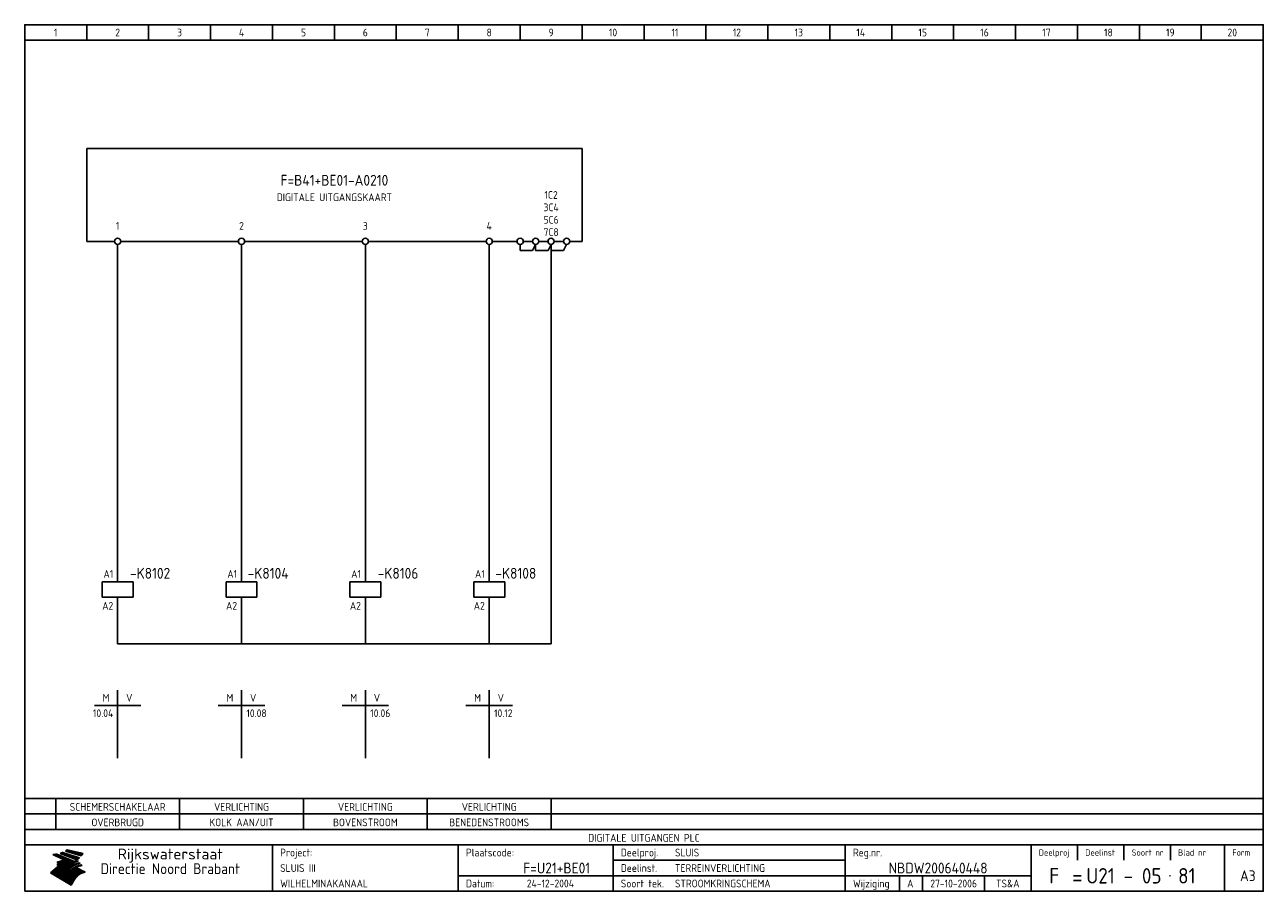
# Model space of a CAD drawing. Extents: x 10 to 410, y 10 to 290.
import ezdxf
from ezdxf.enums import TextEntityAlignment as Align

# ---------------------------------------------------------------- set-up
doc = ezdxf.new("R2010")
doc.units = 0
doc.header["$MEASUREMENT"] = 0
doc.header["$PDMODE"] = 1
for name, color, linetype in [('0-25', 7, 'CONTINUOUS'), ('0-35', 2, 'CONTINUOUS'), ('0-50', 3, 'CONTINUOUS'), ('B-25', 7, 'CONTINUOUS'), ('B-35', 2, 'CONTINUOUS'), ('S-25', 7, 'CONTINUOUS')]:
    doc.layers.add(name, color=color, linetype=linetype)
doc.styles.add('ISO', font='iso.shx')
doc.styles.get("Standard").update_dxf_attribs({"font": 'iso.shx'})

# ---------------------------------------------------------------- blocks, each defined once
blk = doc.blocks.new('0035')
at = {"layer": 'S-25'}
blk.add_circle((0, 0), 1, dxfattribs=at)
at = {"layer": 'B-25'}
blk.add_attdef('OM1', text='', height=2.5, dxfattribs=at).set_placement((0, -3.01), align=Align.MIDDLE)
blk = doc.blocks.new('0059')
at = {"layer": 'S-25'}
for p, q in [((0, 0), (0, -5)), ((-5, -5), (5, -5)), ((-5, -10), (-5, -5)), ((5, -10), (5, -5)), ((-5, -10), (5, -10)), ((0, -10), (0, -15))]:
    blk.add_line(p, q, dxfattribs=at)
at = {"layer": 'B-25'}
for tag, p in [('KN1', (-1.43, -3.73)), ('KN2', (-1.43, -14.01))]:
    blk.add_attdef(tag, text='', height=2.5, dxfattribs=at).set_placement(p, align=Align.RIGHT)
at = {"layer": 'B-35'}
blk.add_attdef('KT', (7.14, -8.99), '', height=3.5, dxfattribs=at)
blk = doc.blocks.new('0060')
at = {"layer": 'S-25'}
for p, q in [((0, 0), (0, -22)), ((-7.5, -5), (0, -5)), ((7.5, -5), (0, -5))]:
    blk.add_line(p, q, dxfattribs=at)
at = {"layer": 'B-25', "style": 'ISO'}
blk.add_text('M', height=2.5, dxfattribs=at).set_placement((-3.75, -2.5), align=Align.MIDDLE_CENTER)
blk.add_text('V', height=2.5, dxfattribs=at).set_placement((3.75, -2.5), align=Align.MIDDLE)
at = {"layer": 'B-25'}
for tag, p in [('M1', (-1.43, -8.73)), ('M2', (-1.43, -12.73)), ('M3', (-1.43, -16.73)), ('M4', (-1.43, -20.73))]:
    blk.add_attdef(tag, text='', height=2.5, dxfattribs=at).set_placement(p, align=Align.RIGHT)
for tag, p in [('V1', (1.57, -8.73)), ('V2', (1.57, -12.73)), ('V3', (1.57, -16.73)), ('V4', (1.57, -20.73))]:
    blk.add_attdef(tag, p, '', height=2.5, dxfattribs=at)
blk = doc.blocks.new('KADERA3')
at = {"layer": '0-25'}
for p, q in [((30, 285), (30, 290)), ((50, 285), (50, 290)), ((70, 285), (70, 290)), ((90, 285), (90, 290)), ((110, 285), (110, 290)), ((130, 285), (130, 290)), ((150, 285), (150, 290)), ((170, 285), (170, 290)), ((190, 285), (190, 290)), ((210, 285), (210, 290)), ((230, 285), (230, 290)), ((250, 285), (250, 290)), ((270, 285), (270, 290)), ((290, 285), (290, 290)), ((310, 285), (310, 290)), ((330, 285), (330, 290)), ((350, 285), (350, 290)), ((370, 285), (370, 290)), ((390, 285), (390, 290)), ((10, 285), (410, 285)), ((410, 35), (10, 35)), ((410, 30), (10, 30)), ((350, 25), (350, 20)), ((365, 25), (365, 20)), ((380, 25), (380, 20)), ((200, 20), (275, 20)), ((150, 15), (335, 15)), ((292.5, 15), (292.5, 10)), ((300, 15), (300, 10)), ((320, 15), (320, 10))]:
    blk.add_line(p, q, dxfattribs=at)
at = {"layer": '0-25', "color": 7}
for p, q in [((19.1, 21.89), (25.12, 19)), ((19.1, 21.89), (25.12, 19)), ((19.17, 21.86), (20.7, 21.86)), ((19.29, 21.8), (20.83, 21.8)), ((19.4, 21.75), (20.96, 21.75)), ((19.52, 21.69), (21.09, 21.69)), ((19.64, 21.63), (21.22, 21.63)), ((19.74, 21.92), (20.56, 21.92)), ((19.75, 21.58), (21.36, 21.58)), ((19.87, 21.52), (21.49, 21.52)), ((19.99, 21.47), (21.62, 21.47)), ((20.11, 21.41), (21.75, 21.41)), ((20.22, 21.35), (21.88, 21.35)), ((20.25, 21.97), (20.43, 21.97)), ((20.34, 21.3), (22.02, 21.3)), ((20.38, 21.99), (26.02, 19.59)), ((20.38, 21.99), (26.02, 19.59)), ((20.46, 21.24), (22.15, 21.24)), ((20.57, 21.18), (22.28, 21.18)), ((20.69, 21.13), (22.41, 21.13)), ((20.81, 21.07), (22.55, 21.07)), ((20.92, 21.02), (22.68, 21.02)), ((21.04, 20.96), (22.81, 20.96)), ((21.16, 20.9), (22.94, 20.9)), ((21.27, 20.85), (23.07, 20.85)), ((21.39, 20.79), (23.21, 20.79)), ((21.47, 22.25), (26.83, 20.19)), ((21.47, 22.25), (26.83, 20.19)), ((21.49, 22.25), (23.07, 22.25)), ((21.51, 20.73), (23.34, 20.73)), ((21.6, 22.2), (23.25, 22.2)), ((21.63, 20.68), (23.47, 20.68)), ((21.65, 22.31), (22.89, 22.31)), ((21.74, 20.62), (23.6, 20.62)), ((21.75, 22.14), (23.42, 22.14)), ((21.8, 22.37), (22.71, 22.37)), ((21.86, 20.57), (23.73, 20.57)), ((21.9, 22.08), (23.6, 22.08)), ((21.94, 22.42), (22.53, 22.42)), ((21.98, 20.51), (23.87, 20.51)), ((22.04, 22.03), (23.78, 22.03)), ((22.06, 22.48), (22.36, 22.48)), ((22.09, 20.45), (24, 20.45)), ((22.18, 22.53), (27.65, 20.8)), ((22.18, 22.53), (27.65, 20.8)), ((22.19, 21.97), (23.96, 21.97)), ((22.21, 20.4), (24.13, 20.4)), ((22.33, 20.34), (24.26, 20.34)), ((22.34, 21.92), (24.13, 21.92)), ((22.37, 20), (23.08, 20)), ((22.44, 20.28), (24.4, 20.28)), ((22.48, 21.86), (24.31, 21.86)), ((22.49, 20.06), (23.04, 20.06)), ((22.56, 20.23), (24.53, 20.23)), ((22.61, 20.12), (22.93, 20.12)), ((22.63, 21.8), (24.49, 21.8)), ((22.68, 20.17), (24.66, 20.17)), ((22.71, 20.17), (22.82, 20.17)), ((23.11, 20.02), (22.77, 20.2)), ((23.11, 20.02), (22.77, 20.2)), ((22.78, 21.75), (24.67, 21.75)), ((22.79, 20.12), (24.79, 20.12)), ((22.91, 20.06), (24.92, 20.06)), ((22.92, 21.69), (24.85, 21.69)), ((23.03, 20), (25.06, 20)), ((23.07, 21.63), (25.02, 21.63)), ((23.14, 22.99), (28.22, 21.46)), ((23.14, 22.99), (28.22, 21.46)), ((23.15, 22.98), (25.33, 22.98)), ((23.22, 21.58), (25.2, 21.58)), ((23.23, 23.04), (25.09, 23.04)), ((23.32, 23.1), (24.84, 23.1)), ((23.34, 22.93), (25.57, 22.93)), ((23.36, 21.52), (25.38, 21.52)), ((23.4, 23.15), (24.6, 23.15)), ((23.49, 23.21), (24.36, 23.21)), ((23.51, 21.47), (25.56, 21.47)), ((23.52, 22.87), (25.81, 22.87)), ((23.57, 23.27), (24.12, 23.27)), ((23.64, 23.32), (23.87, 23.32)), ((23.66, 21.41), (25.74, 21.41)), ((23.7, 23.36), (28.82, 22.17)), ((23.7, 23.36), (28.82, 22.17)), ((23.71, 22.82), (26.06, 22.82)), ((23.8, 21.35), (25.91, 21.35)), ((23.9, 22.76), (26.3, 22.76)), ((23.95, 21.3), (26.09, 21.3)), ((24.09, 22.7), (26.54, 22.7)), ((24.09, 21.24), (26.27, 21.24)), ((24.24, 21.18), (26.45, 21.18)), ((24.27, 22.65), (26.78, 22.65)), ((24.39, 21.13), (26.62, 21.13)), ((24.46, 22.59), (27.03, 22.59)), ((24.53, 21.07), (26.8, 21.07)), ((24.65, 22.53), (27.27, 22.53)), ((24.68, 21.02), (26.98, 21.02)), ((24.83, 20.96), (27.16, 20.96)), ((24.84, 22.48), (27.51, 22.48)), ((24.97, 20.9), (27.34, 20.9)), ((25.02, 22.42), (27.75, 22.42)), ((25.12, 20.85), (27.51, 20.85)), ((25.21, 22.37), (28, 22.37)), ((25.27, 20.79), (27.63, 20.79)), ((25.4, 22.31), (28.24, 22.31)), ((25.41, 20.73), (27.57, 20.73)), ((25.56, 20.68), (27.51, 20.68)), ((25.58, 22.25), (28.48, 22.25)), ((25.71, 20.62), (27.44, 20.62)), ((25.77, 22.2), (28.72, 22.2)), ((25.85, 20.57), (27.37, 20.57)), ((25.96, 22.14), (28.79, 22.14)), ((26, 20.51), (27.29, 20.51)), ((26.15, 22.08), (28.75, 22.08)), ((26.15, 20.45), (27.22, 20.45)), ((26.29, 20.4), (27.14, 20.4)), ((26.33, 22.03), (28.71, 22.03)), ((26.44, 20.34), (27.06, 20.34)), ((26.52, 21.97), (28.66, 21.97)), ((26.59, 20.28), (26.97, 20.28)), ((26.71, 21.92), (28.62, 21.92)), ((26.73, 20.23), (26.89, 20.23)), ((26.9, 21.86), (28.57, 21.86)), ((27.08, 21.8), (28.52, 21.8)), ((27.27, 21.75), (28.48, 21.75)), ((27.46, 21.69), (28.43, 21.69)), ((27.65, 21.63), (28.38, 21.63)), ((27.83, 21.58), (28.33, 21.58)), ((28.02, 21.52), (28.28, 21.52)), ((28.21, 21.47), (28.22, 21.47)), ((20.58, 17.88), (18.3, 16)), ((20.58, 17.88), (18.3, 16)), ((24.94, 11.97), (18.3, 16)), ((24.94, 11.97), (18.3, 16)), ((18.31, 16.01), (20.96, 16.01)), ((18.38, 16.07), (21.46, 16.07)), ((18.45, 16.12), (21.88, 16.12)), ((18.52, 16.18), (22.15, 16.18)), ((18.59, 16.23), (22.38, 16.23)), ((18.65, 16.29), (22.58, 16.29)), ((18.72, 16.35), (22.75, 16.35)), ((18.79, 16.4), (22.91, 16.4)), ((18.86, 16.46), (20.6, 16.46)), ((18.93, 16.52), (20.6, 16.52)), ((18.99, 16.57), (20.6, 16.57)), ((19.06, 16.63), (20.6, 16.63)), ((19.13, 16.68), (20.6, 16.68)), ((19.2, 16.74), (20.6, 16.74)), ((19.27, 16.8), (20.6, 16.8)), ((19.33, 16.85), (21.07, 16.85)), ((19.4, 16.91), (21.55, 16.91)), ((19.47, 16.97), (21.88, 16.97)), ((19.54, 17.02), (22.13, 17.02)), ((19.61, 17.08), (22.34, 17.08)), ((19.67, 17.13), (20.6, 17.13)), ((19.74, 17.19), (20.6, 17.19)), ((19.81, 17.25), (20.6, 17.25)), ((19.88, 17.3), (20.6, 17.3)), ((19.95, 17.36), (20.6, 17.36)), ((20.01, 17.42), (20.6, 17.42)), ((20.08, 17.47), (20.93, 17.47)), ((20.15, 17.53), (21.26, 17.53)), ((20.22, 17.58), (21.51, 17.58)), ((20.29, 17.64), (21.72, 17.64)), ((20.35, 17.7), (21.9, 17.7)), ((20.42, 17.75), (22.07, 17.75)), ((20.49, 17.81), (22.22, 17.81)), ((20.56, 17.87), (22.36, 17.87)), ((20.6, 19.11), (20.58, 19.51)), ((20.6, 19.11), (20.58, 19.51)), ((20.58, 19.5), (22.09, 19.5)), ((20.58, 19.44), (21.95, 19.44)), ((20.59, 19.38), (21.79, 19.38)), ((20.59, 19.33), (21.62, 19.33)), ((20.59, 19.27), (21.42, 19.27)), ((20.6, 19.22), (21.2, 19.22)), ((20.6, 19.16), (20.93, 19.16)), ((20.6, 19.11), (20.69, 19.12)), ((20.6, 19.11), (20.69, 19.12)), ((20.6, 18.79), (20.77, 18.81)), ((20.6, 18.79), (20.77, 18.81)), ((20.6, 18.29), (20.6, 18.79)), ((20.6, 18.29), (20.6, 18.79)), ((20.6, 18.77), (22.46, 18.77)), ((20.6, 18.71), (22.33, 18.71)), ((20.6, 18.65), (22.19, 18.65)), ((20.6, 18.6), (22.04, 18.6)), ((20.6, 18.54), (21.87, 18.54)), ((20.6, 18.48), (21.68, 18.48)), ((20.6, 18.43), (21.46, 18.43)), ((20.6, 18.37), (21.21, 18.37)), ((20.6, 18.32), (20.87, 18.32)), ((20.6, 18.29), (20.88, 18.32)), ((20.6, 18.29), (20.88, 18.32)), ((20.6, 17.88), (20.86, 17.91)), ((20.6, 17.88), (20.86, 17.91)), ((20.6, 17.43), (20.97, 17.48)), ((20.6, 17.43), (20.97, 17.48)), ((20.6, 17.43), (20.6, 17.09)), ((20.6, 17.43), (20.6, 17.09)), ((20.6, 17.09), (21.26, 17.16)), ((20.6, 17.09), (21.26, 17.16)), ((20.6, 16.8), (21.37, 16.89)), ((20.6, 16.8), (21.37, 16.89)), ((20.6, 16.8), (20.6, 16.45)), ((20.6, 16.8), (20.6, 16.45)), ((20.6, 16.45), (21.56, 16.56)), ((20.6, 16.45), (21.56, 16.56)), ((20.6, 15.97), (21.67, 16.09)), ((20.6, 15.97), (21.67, 16.09)), ((20.7, 16.46), (23.06, 16.46)), ((20.9, 19.55), (22.23, 19.55)), ((20.9, 18.82), (22.59, 18.82)), ((20.98, 17.92), (22.5, 17.92)), ((21.02, 17.13), (22.53, 17.13)), ((21.19, 19.61), (22.35, 19.61)), ((21.2, 16.52), (23.2, 16.52)), ((21.32, 18.88), (22.71, 18.88)), ((21.32, 17.98), (22.62, 17.98)), ((21.42, 19.67), (22.47, 19.67)), ((21.47, 17.19), (22.7, 17.19)), ((21.59, 18.03), (22.74, 18.03)), ((21.61, 18.93), (22.82, 18.93)), ((21.62, 19.72), (22.59, 19.72)), ((21.72, 16.57), (23.32, 16.57)), ((21.77, 17.25), (22.85, 17.25)), ((21.8, 19.78), (22.69, 19.78)), ((21.8, 18.09), (22.85, 18.09)), ((21.84, 18.99), (22.92, 18.99)), ((21.96, 19.83), (22.79, 19.83)), ((21.99, 18.15), (22.95, 18.15)), ((22.01, 17.3), (22.99, 17.3)), ((22.03, 19.05), (23.03, 19.05)), ((22.1, 16.63), (23.44, 16.63)), ((22.11, 19.89), (22.89, 19.89)), ((22.16, 18.2), (23.05, 18.2)), ((22.21, 19.1), (23.12, 19.1)), ((22.21, 17.36), (23.12, 17.36)), ((22.24, 19.95), (22.99, 19.95)), ((22.31, 18.26), (23.15, 18.26)), ((22.36, 19.16), (23.22, 19.16)), ((22.38, 16.68), (23.56, 16.68)), ((22.39, 17.42), (23.24, 17.42)), ((22.45, 18.32), (23.24, 18.32)), ((22.51, 19.22), (23.3, 19.22)), ((22.56, 17.47), (23.36, 17.47)), ((22.59, 18.37), (23.33, 18.37)), ((22.6, 16.74), (23.66, 16.74)), ((22.64, 19.27), (23.39, 19.27)), ((22.71, 18.43), (23.42, 18.43)), ((22.71, 17.53), (23.47, 17.53)), ((22.77, 19.33), (23.47, 19.33)), ((22.79, 16.8), (23.77, 16.8)), ((22.83, 18.48), (23.5, 18.48)), ((22.84, 17.58), (23.57, 17.58)), ((22.89, 19.38), (23.55, 19.38)), ((22.94, 18.54), (23.58, 18.54)), ((22.96, 16.85), (23.86, 16.85)), ((22.97, 17.64), (23.67, 17.64)), ((23, 19.44), (23.63, 19.44)), ((23.04, 18.6), (23.66, 18.6)), ((23.1, 19.5), (23.72, 19.5)), ((23.1, 17.7), (23.77, 17.7)), ((23.12, 16.91), (23.96, 16.91)), ((23.14, 18.65), (23.74, 18.65)), ((23.15, 19.95), (25.19, 19.95)), ((23.21, 19.55), (23.8, 19.55)), ((23.21, 17.75), (23.86, 17.75)), ((23.21, 16.01), (28.9, 16.01)), ((23.24, 18.71), (23.82, 18.71)), ((23.26, 19.89), (25.32, 19.89)), ((23.26, 16.97), (24.05, 16.97)), ((23.3, 19.61), (23.88, 19.61)), ((23.32, 17.81), (23.95, 17.81)), ((23.33, 18.77), (23.91, 18.77)), ((23.37, 16.07), (29.08, 16.07)), ((23.38, 19.83), (25.45, 19.83)), ((23.39, 19.67), (23.81, 19.67)), ((23.39, 17.02), (24.14, 17.02)), ((23.42, 18.82), (23.99, 18.82)), ((23.42, 17.87), (24.03, 17.87)), ((23.45, 19.7), (23.58, 19.79)), ((23.45, 19.7), (23.58, 19.79)), ((23.48, 19.72), (23.7, 19.72)), ((23.5, 19.78), (25.58, 19.78)), ((23.51, 18.88), (24.07, 18.88)), ((23.51, 16.12), (29.27, 16.12)), ((23.52, 17.92), (24.11, 17.92)), ((23.52, 17.08), (24.22, 17.08)), ((23.54, 18.9), (24.3, 19.42)), ((23.54, 18.9), (24.3, 19.42)), ((23.56, 19.78), (23.59, 19.78)), ((23.56, 19.39), (23.9, 19.62)), ((23.56, 19.39), (23.9, 19.62)), ((23.58, 19.79), (23.9, 19.62)), ((23.58, 19.79), (23.9, 19.62)), ((23.59, 18.93), (24.15, 18.93)), ((23.61, 19.72), (25.72, 19.72)), ((23.62, 17.98), (24.2, 17.98)), ((23.63, 17.13), (24.3, 17.13)), ((23.65, 18.59), (24.62, 19.25)), ((23.65, 18.59), (24.62, 19.25)), ((29.41, 16.17), (23.65, 16.17)), ((23.67, 18.99), (24.23, 18.99)), ((23.71, 18.03), (24.28, 18.03)), ((23.73, 19.67), (25.85, 19.67)), ((23.75, 19.05), (24.32, 19.05)), ((23.75, 17.19), (24.38, 17.19)), ((23.77, 16.23), (29.47, 16.23)), ((23.79, 18.09), (24.36, 18.09)), ((23.83, 19.1), (24.4, 19.1)), ((23.85, 19.61), (25.98, 19.61)), ((23.85, 17.25), (24.46, 17.25)), ((23.88, 18.15), (24.44, 18.15)), ((23.89, 16.29), (29.36, 16.29)), ((23.92, 19.16), (24.48, 19.16)), ((23.94, 18.19), (25.23, 19.07)), ((23.94, 18.19), (25.23, 19.07)), ((23.95, 17.3), (24.55, 17.3)), ((23.96, 19.55), (25.96, 19.55)), ((23.96, 18.2), (24.53, 18.2)), ((24, 19.22), (24.56, 19.22)), ((24, 16.35), (29.24, 16.35)), ((24.04, 18.26), (24.61, 18.26)), ((24.05, 17.36), (24.63, 17.36)), ((24.06, 17.88), (25.34, 18.76)), ((24.06, 17.88), (25.34, 18.76)), ((24.08, 19.5), (25.88, 19.5)), ((24.08, 19.27), (24.58, 19.27)), ((24.11, 16.4), (29.13, 16.4)), ((24.13, 18.32), (24.69, 18.32)), ((24.14, 17.42), (24.71, 17.42)), ((24.16, 19.33), (24.47, 19.33)), ((24.2, 19.44), (25.79, 19.44)), ((24.21, 18.37), (24.77, 18.37)), ((24.21, 16.46), (29.02, 16.46)), ((24.23, 17.47), (24.79, 17.47)), ((24.24, 17.48), (25.52, 18.36)), ((24.24, 17.48), (25.52, 18.36)), ((24.25, 19.38), (24.36, 19.38)), ((24.29, 18.43), (24.85, 18.43)), ((24.3, 19.42), (24.62, 19.25)), ((24.3, 19.42), (24.62, 19.25)), ((24.31, 19.38), (25.71, 19.38)), ((24.31, 17.53), (24.87, 17.53)), ((24.31, 16.52), (28.91, 16.52)), ((24.35, 17.17), (25.64, 18.05)), ((24.35, 17.17), (25.64, 18.05)), ((24.37, 18.48), (24.94, 18.48)), ((24.39, 17.58), (24.96, 17.58)), ((24.4, 16.57), (28.79, 16.57)), ((24.43, 19.33), (25.62, 19.33)), ((24.45, 18.54), (25.02, 18.54)), ((24.47, 17.64), (25.04, 17.64)), ((24.49, 16.63), (28.68, 16.63)), ((24.54, 18.6), (25.1, 18.6)), ((24.55, 19.27), (25.54, 19.27)), ((24.56, 17.7), (25.12, 17.7)), ((24.57, 16.68), (28.57, 16.68)), ((24.62, 18.65), (25.18, 18.65)), ((24.63, 16.72), (25.91, 17.6)), ((24.63, 16.72), (25.91, 17.6)), ((24.64, 17.75), (25.2, 17.75)), ((24.66, 16.74), (28.45, 16.74)), ((24.67, 19.22), (25.45, 19.22)), ((24.7, 18.71), (25.27, 18.71)), ((24.72, 17.81), (25.29, 17.81)), ((24.74, 16.8), (28.34, 16.8)), ((24.78, 19.16), (25.37, 19.16)), ((24.78, 18.77), (25.34, 18.77)), ((24.8, 17.87), (25.37, 17.87)), ((24.82, 16.85), (28.23, 16.85)), ((24.87, 18.82), (25.4, 18.82)), ((24.89, 17.92), (25.45, 17.92)), ((24.9, 19.1), (25.28, 19.1)), ((24.9, 16.91), (28.11, 16.91)), ((24.95, 18.88), (25.45, 18.88)), ((24.97, 17.98), (25.53, 17.98)), ((24.99, 16.97), (28, 16.97)), ((25.02, 19.05), (25.2, 19.05)), ((25.03, 18.93), (25.51, 18.93)), ((25.05, 18.03), (25.61, 18.03)), ((25.07, 17.02), (27.89, 17.02)), ((25.11, 18.99), (25.57, 18.99)), ((26.02, 19.59), (25.12, 19)), ((26.02, 19.59), (25.12, 19)), ((25.13, 18.09), (25.68, 18.09)), ((25.15, 17.08), (27.77, 17.08)), ((25.19, 19.05), (25.63, 19.05)), ((25.21, 18.15), (25.75, 18.15)), ((25.23, 17.13), (27.66, 17.13)), ((25.26, 19.1), (25.7, 19.1)), ((25.3, 18.2), (25.82, 18.2)), ((25.31, 17.19), (27.55, 17.19)), ((25.33, 19.16), (25.77, 19.16)), ((25.38, 18.26), (25.89, 18.26)), ((25.39, 19.22), (25.85, 19.22)), ((25.4, 17.25), (27.43, 17.25)), ((25.46, 18.32), (25.97, 18.32)), ((25.47, 19.27), (25.93, 19.27)), ((25.48, 17.3), (27.32, 17.3)), ((25.54, 19.33), (26.03, 19.33)), ((25.54, 18.37), (26.06, 18.37)), ((25.56, 17.36), (27.21, 17.36)), ((25.62, 18.43), (26.14, 18.43)), ((25.63, 19.38), (26.13, 19.38)), ((25.64, 17.42), (27.1, 17.42)), ((25.7, 18.48), (26.24, 18.48)), ((25.72, 19.44), (26.24, 19.44)), ((25.73, 17.47), (26.98, 17.47)), ((25.79, 18.54), (26.34, 18.54)), ((25.81, 17.53), (26.87, 17.53)), ((25.82, 19.5), (26.36, 19.5)), ((25.89, 18.6), (26.46, 18.6)), ((25.89, 17.58), (26.76, 17.58)), ((25.93, 19.55), (26.53, 19.55)), ((25.96, 17.64), (26.64, 17.64)), ((25.99, 18.65), (26.58, 18.65)), ((26.04, 17.7), (26.59, 17.7)), ((26.06, 19.61), (26.85, 19.61)), ((26.1, 18.71), (26.72, 18.71)), ((26.12, 17.75), (26.67, 17.75)), ((26.2, 17.81), (26.76, 17.81)), ((26.21, 19.67), (27.23, 19.67)), ((26.23, 18.77), (26.89, 18.77)), ((26.29, 17.87), (26.86, 17.87)), ((26.37, 18.82), (27.09, 18.82)), ((26.39, 17.92), (26.97, 17.92)), ((26.44, 19.72), (27.18, 19.72)), ((26.49, 17.98), (27.09, 17.98)), ((26.53, 18.88), (27.34, 18.88)), ((26.56, 17.68), (29.54, 16.2)), ((26.56, 17.68), (29.54, 16.2)), ((26.6, 18.03), (27.22, 18.03)), ((26.72, 18.09), (27.38, 18.09)), ((26.73, 18.93), (27.66, 18.93)), ((26.85, 18.15), (27.56, 18.15)), ((26.99, 18.99), (27.9, 18.99)), ((27, 18.2), (27.8, 18.2)), ((27.13, 19.78), (27.25, 19.64)), ((27.13, 19.78), (27.25, 19.64)), ((27.18, 18.26), (28.13, 18.26)), ((27.26, 19.05), (27.84, 19.05)), ((27.39, 18.32), (28.47, 18.32)), ((27.7, 18.37), (28.49, 18.37)), ((27.78, 19.1), (27.93, 18.96)), ((27.78, 19.1), (27.93, 18.96)), ((28, 18.43), (28.44, 18.43)), ((28.29, 15.83), (29.54, 16.2)), ((28.29, 15.83), (29.54, 16.2)), ((28.39, 18.48), (28.54, 18.32)), ((28.39, 18.48), (28.54, 18.32)), ((29.54, 16.2), (29.45, 16.17)), ((29.54, 16.2), (29.45, 16.17)), ((29.46, 16.18), (29.47, 16.18)), ((18.38, 15.95), (20.6, 15.95)), ((18.47, 15.9), (20.6, 15.9)), ((18.57, 15.84), (20.6, 15.84)), ((18.66, 15.78), (20.6, 15.78)), ((18.75, 15.73), (20.6, 15.73)), ((18.85, 15.67), (20.6, 15.67)), ((18.94, 15.62), (20.6, 15.62)), ((19.03, 15.56), (27.83, 15.56)), ((19.12, 15.5), (27.75, 15.5)), ((19.22, 15.45), (27.66, 15.45)), ((19.31, 15.39), (27.58, 15.39)), ((19.4, 15.33), (27.5, 15.33)), ((19.49, 15.28), (27.43, 15.28)), ((19.59, 15.22), (27.36, 15.22)), ((19.68, 15.17), (27.29, 15.17)), ((19.77, 15.11), (27.22, 15.11)), ((19.86, 15.05), (27.15, 15.05)), ((19.96, 15), (27.09, 15)), ((20.05, 14.94), (27.02, 14.94)), ((20.14, 14.88), (26.96, 14.88)), ((20.24, 14.83), (26.9, 14.83)), ((20.33, 14.77), (26.84, 14.77)), ((20.42, 14.72), (26.79, 14.72)), ((20.51, 14.66), (26.73, 14.66)), ((20.6, 15.97), (20.6, 15.58)), ((20.6, 15.97), (20.6, 15.58)), ((20.6, 15.58), (21.95, 15.73)), ((20.6, 15.58), (21.95, 15.73)), ((20.61, 14.6), (26.68, 14.6)), ((20.7, 14.55), (26.62, 14.55)), ((20.79, 14.49), (26.57, 14.49)), ((20.88, 14.43), (26.52, 14.43)), ((20.94, 15.62), (27.92, 15.62)), ((20.98, 14.38), (26.47, 14.38)), ((21.07, 14.32), (26.42, 14.32)), ((21.16, 14.27), (26.38, 14.27)), ((21.25, 14.21), (26.33, 14.21)), ((21.35, 14.15), (26.29, 14.15)), ((21.44, 14.1), (26.24, 14.1)), ((21.45, 15.67), (28.01, 15.67)), ((21.53, 14.04), (26.2, 14.04)), ((21.63, 13.98), (26.16, 13.98)), ((21.72, 13.93), (26.12, 13.93)), ((21.81, 13.87), (26.08, 13.87)), ((21.9, 13.82), (26.04, 13.82)), ((21.96, 15.73), (28.11, 15.73)), ((22, 13.76), (26, 13.76)), ((22.09, 13.7), (25.96, 13.7)), ((22.18, 13.65), (25.93, 13.65)), ((22.27, 13.59), (25.89, 13.59)), ((22.34, 15.78), (28.21, 15.78)), ((22.37, 13.53), (25.86, 13.53)), ((22.46, 13.48), (25.82, 13.48)), ((22.55, 13.42), (25.79, 13.42)), ((22.62, 15.84), (28.33, 15.84)), ((22.65, 13.37), (25.76, 13.37)), ((22.74, 13.31), (25.73, 13.31)), ((22.83, 13.25), (25.69, 13.25)), ((22.84, 15.9), (28.52, 15.9)), ((22.92, 13.2), (25.66, 13.2)), ((23.02, 13.14), (25.63, 13.14)), ((23.04, 15.95), (28.71, 15.95)), ((23.11, 13.08), (25.59, 13.08)), ((23.2, 13.03), (25.56, 13.03)), ((23.29, 12.97), (25.53, 12.97)), ((23.39, 12.92), (25.5, 12.92)), ((23.48, 12.86), (25.46, 12.86)), ((23.57, 12.8), (25.43, 12.8)), ((23.66, 12.75), (25.4, 12.75)), ((23.76, 12.69), (25.36, 12.69)), ((23.85, 12.63), (25.33, 12.63)), ((23.94, 12.58), (25.3, 12.58)), ((24.04, 12.52), (25.26, 12.52)), ((24.13, 12.47), (25.23, 12.47)), ((24.22, 12.41), (25.2, 12.41)), ((24.31, 12.35), (25.17, 12.35)), ((24.41, 12.3), (25.13, 12.3)), ((24.5, 12.24), (25.1, 12.24)), ((24.59, 12.18), (25.07, 12.18)), ((24.68, 12.13), (25.03, 12.13)), ((24.78, 12.07), (25, 12.07)), ((24.87, 12.02), (24.97, 12.02)), ((24.94, 11.97), (25.81, 13.45)), ((24.94, 11.97), (25.81, 13.45))]:
    blk.add_line(p, q, dxfattribs=at)
for centre, radius, start, end in [((19.15, 29.7), 7.8, 269.6055, 279.0886), ((19.15, 29.7), 7.8, 269.6055, 279.0886), ((19.93, 25.38), 5.91, 276.3402, 298.7463), ((19.93, 25.38), 5.91, 276.3402, 298.7463), ((19.84, 25.09), 6.03, 278.129, 302.868), ((19.84, 25.09), 6.03, 278.129, 302.868), ((19.84, 27.26), 5.27, 288.0217, 296.3084), ((19.84, 27.26), 5.27, 288.0217, 296.3084), ((20.49, 27.56), 5.28, 300.0654, 307.393), ((20.49, 27.56), 5.28, 300.0654, 307.393), ((24.11, 24.7), 5.26, 301.1147, 312.2814), ((24.11, 24.7), 5.26, 301.1147, 312.2814), ((21.95, 27.32), 8.59, 316.9248, 323.1399), ((21.95, 27.32), 8.59, 316.9248, 323.1399), ((20.21, 23.78), 5.91, 273.6149, 304.3803), ((20.21, 23.78), 5.91, 273.6149, 304.3803), ((20.35, 24.56), 5.76, 274.164, 302.5474), ((20.35, 24.56), 5.76, 274.164, 302.5474), ((20.05, 24.28), 6.02, 277.9472, 305.7139), ((20.05, 24.28), 6.02, 277.9472, 305.7139), ((20.04, 23.49), 6.09, 278.8115, 306.4242), ((20.04, 23.49), 6.09, 278.8115, 306.4242), ((20.53, 23.07), 5.96, 277.0519, 304.973), ((20.53, 23.07), 5.96, 277.0519, 304.973), ((20.72, 22.76), 5.91, 276.3402, 304.3803), ((20.72, 22.76), 5.91, 276.3402, 304.3803), ((21.06, 22.34), 5.81, 274.9043, 303.1745), ((21.06, 22.34), 5.81, 274.9043, 303.1745), ((20.82, 22.06), 6.04, 278.1111, 305.8489), ((20.82, 22.06), 6.04, 278.1111, 305.8489), ((21.3, 21.6), 5.91, 276.3402, 304.3803), ((21.3, 21.6), 5.91, 276.3402, 304.3803), ((27.05, 17.17), 2.63, 107.4286, 133.7799), ((27.05, 17.17), 2.63, 107.4286, 133.7799), ((27.45, 16.91), 2.81, 110.4143, 138.7411), ((27.45, 16.91), 2.81, 110.4143, 138.7411), ((27.57, 15.64), 3.4, 98.1566, 126.9045), ((27.57, 15.64), 3.4, 98.1566, 126.9045), ((27.91, 15.54), 3.39, 100.5835, 132.088), ((27.91, 15.54), 3.39, 100.5835, 132.088), ((28.21, 14.74), 3.67, 95.7581, 128.7216), ((28.21, 14.74), 3.67, 95.7581, 128.7216), ((27.01, 16.84), 2.93, 87.7348, 104.8316), ((27.01, 16.84), 2.93, 87.7348, 104.8316), ((27.37, 15.71), 3.93, 91.7838, 103.2817), ((27.37, 15.71), 3.93, 91.7838, 103.2817), ((28.4, 15.05), 3.21, 96.3886, 125.0052), ((28.4, 15.05), 3.21, 96.3886, 125.0052), ((27.82, 16.31), 2.8, 90.634, 105.1984), ((27.82, 16.31), 2.8, 90.634, 105.1984), ((28.19, 15.04), 3.93, 93.8342, 103.2817), ((28.19, 15.04), 3.93, 93.8342, 103.2817), ((28.58, 15.69), 2.8, 93.8141, 105.1984), ((28.58, 15.69), 2.8, 93.8141, 105.1984), ((28.95, 14.41), 3.93, 96.0135, 103.2817), ((28.95, 14.41), 3.93, 96.0135, 103.2817), ((31.24, 10.26), 6.3, 117.9568, 149.6251), ((31.24, 10.26), 6.3, 117.9568, 149.6251)]:
    blk.add_arc(centre, radius, start, end, dxfattribs=at)
at = {"layer": '0-35'}
for p, q in [((90, 25), (90, 10)), ((150, 25), (150, 10)), ((200, 25), (200, 10)), ((275, 25), (275, 10)), ((335, 25), (335, 10)), ((397.5, 25), (397.5, 10))]:
    blk.add_line(p, q, dxfattribs=at)
at = {"layer": '0-50'}
for p, q in [((10, 25), (410, 25)), ((348.75, 15), (351.25, 15)), ((348.75, 13.5), (351.25, 13.5))]:
    blk.add_line(p, q, dxfattribs=at)
blk.add_lwpolyline([(10, 10), (410, 10), (410, 290), (10, 290)], close=True, dxfattribs=at)
at = {"layer": '0-50', "const_width": 0.25}
blk.add_lwpolyline([(379.75, 15, 1), (380, 15, 1)], format="xyb", close=True, dxfattribs=at)
at = {"layer": '0-25', "style": 'ISO'}
for s, height, p in [('Project:', 2.5, (92.5, 22.5)), ('Plaatscode:', 2.5, (152.5, 22.5)), ('Deelproj.', 2.5, (202.5, 22.5)), ('Reg.nr.', 2.5, (277.5, 22.5)), ('Deelproj', 2, (337.5, 22.5)), ('Deelinst', 2, (352.5, 22.5)), ('Soort nr', 2, (367.5, 22.5)), ('Blad nr', 2, (382.5, 22.5)), ('Form', 2, (400, 22.5)), ('Deelinst.', 2.5, (202.5, 17.5)), ('Datum:', 2.5, (152.5, 12.5)), ('Soort tek.', 2.5, (202.5, 12.5)), ('Wijziging', 2.5, (277.5, 12.5))]:
    blk.add_text(s, height=height, dxfattribs=at).set_placement(p, align=Align.MIDDLE_LEFT)
for tag, p in [('STR1', (20, 287.5)), ('STR2', (40, 287.5)), ('STR3', (60, 287.5)), ('STR4', (80, 287.5)), ('STR5', (100, 287.5)), ('STR6', (120, 287.5)), ('STR7', (140, 287.5)), ('STR8', (160, 287.5)), ('STR9', (180, 287.5)), ('STR10', (200, 287.5)), ('STR11', (220, 287.5)), ('STR12', (240, 287.5)), ('STR13', (260, 287.5)), ('STR14', (280, 287.5)), ('STR15', (300, 287.5)), ('STR16', (320, 287.5)), ('STR17', (340, 287.5)), ('STR18', (360, 287.5)), ('STR19', (380, 287.5)), ('STR20', (400, 287.5)), ('W', (180, 12.5)), ('Z', (310, 12.5)), ('Y', (327.5, 12.5))]:
    blk.add_attdef(tag, text='', height=2.5, dxfattribs=at).set_placement(p, align=Align.MIDDLE)
for tag, p in [('N', (220, 22.5)), ('B', (92.5, 17.5)), ('P', (220, 17.5)), ('C', (92.5, 12.5)), ('U', (220, 12.5)), ('REV', (295, 12.5))]:
    blk.add_attdef(tag, text='', height=2.5, dxfattribs=at).set_placement(p, align=Align.MIDDLE_LEFT)
at = {"layer": '0-35', "style": 'ISO', "width": 1.00614}
blk.add_text('Rijkswaterstaat', height=3.5, dxfattribs=at).set_placement((40, 20.28), (74, 20.28), align=Align.FIT)
at = {"layer": '0-35', "color": 2, "style": 'ISO', "width": 0.948867}
blk.add_text('Directie Noord Brabant', height=3.5, dxfattribs=at).set_placement((34.5, 15.53), (79.5, 15.53), align=Align.FIT)
at = {"layer": '0-35', "style": 'ISO'}
for tag, p in [('X', (178.5, 17.5)), ('FORM', (402.5, 15))]:
    blk.add_attdef(tag, text='', height=3.5, dxfattribs=at).set_placement(p, align=Align.MIDDLE_LEFT)
blk.add_attdef('RNR', text='', height=3.5, dxfattribs=at).set_placement((305, 17.5), align=Align.MIDDLE)
at = {"layer": '0-50', "style": 'ISO'}
for tag, p in [('M', (342.5, 15)), ('O', (365, 15))]:
    blk.add_attdef(tag, text='', height=5, dxfattribs=at).set_placement(p, align=Align.MIDDLE)
blk.add_attdef('Q', text='', height=5, dxfattribs=at).set_placement((382.5, 15), align=Align.MIDDLE_LEFT)

msp = doc.modelspace()

# ---------------------------------------------------------------- linework, layer by layer
at = {"layer": '0-25'}
msp.add_line((10, 40), (410, 40), dxfattribs=at)
at = {"layer": 'S-25'}
for p, q in [((30, 220), (30, 250)), ((30, 250), (190, 250)), ((190, 250), (190, 220)), ((30, 220), (39, 220)), ((79, 220), (41, 220)), ((119, 220), (81, 220)), ((81, 220), (81, 220)), ((159, 220), (121, 220)), ((169, 220), (161, 220)), ((174, 220), (171, 220)), ((179, 220), (176, 220)), ((181.5, 220), (181, 220)), ((190, 220), (186, 220)), ((40, 219), (40, 110)), ((80, 219), (80, 110)), ((120, 219), (120, 110)), ((160, 219), (160, 110)), ((170, 219), (170, 217)), ((174, 217), (170, 217)), ((174, 220), (171, 220)), ((175, 219), (174, 217)), ((175, 219), (175, 217)), ((179, 217), (175, 217)), ((179, 220), (176, 220)), ((180, 219), (179, 217)), ((180, 219), (180, 90)), ((184, 217), (180, 217)), ((184, 220), (181, 220)), ((185, 219), (184, 217)), ((80, 105), (80, 90)), ((160, 105), (160, 90)), ((40, 100), (40, 90)), ((120, 100), (120, 90)), ((180, 90), (40, 90)), ((20, 40), (20, 30)), ((60, 40), (60, 30)), ((100, 40), (100, 30)), ((140, 40), (140, 30)), ((180, 40), (180, 30))]:
    msp.add_line(p, q, dxfattribs=at)
for p in [(168.25, 215), (168.25, 215), (168.25, 215), (175.5, 215), (175.5, 215), (175.5, 215), (182.75, 215), (182.75, 215), (182.75, 215), (180, 105), (40, 55), (180, 50), (180, 50)]:
    msp.add_point(p, dxfattribs=at)
at = {"layer": 'S-25', "linetype": 'Continuous'}
msp.add_point((85, 124.5), dxfattribs=at)
msp.add_point((85, 124.5), dxfattribs=at)

# ---------------------------------------------------------------- block references
at = {"layer": 'S-25'}
ref = msp.add_blockref('KADERA3', (0, 0), dxfattribs=at)
ref.add_attrib('B', 'SLUIS III', dxfattribs={"layer": '0-25', "height": 2.5, "style": 'ISO'}).set_placement((92.5, 17.5), align=Align.MIDDLE_LEFT)
ref.add_attrib('C', 'WILHELMINAKANAAL', dxfattribs={"layer": '0-25', "height": 2.5, "style": 'ISO'}).set_placement((92.5, 12.5), align=Align.MIDDLE_LEFT)
ref.add_attrib('N', 'SLUIS', dxfattribs={"layer": '0-25', "height": 2.5, "style": 'ISO'}).set_placement((220, 22.5), align=Align.MIDDLE_LEFT)
ref.add_attrib('P', 'TERREINVERLICHTING', dxfattribs={"layer": '0-25', "height": 2.5, "style": 'ISO'}).set_placement((220, 17.5), align=Align.MIDDLE_LEFT)
ref.add_attrib('U', 'STROOMKRINGSCHEMA', dxfattribs={"layer": '0-25', "height": 2.5, "style": 'ISO'}).set_placement((220, 12.5), align=Align.MIDDLE_LEFT)
ref.add_attrib('M', 'F', dxfattribs={"layer": '0-50', "height": 5, "style": 'ISO'}).set_placement((342.5, 15), align=Align.MIDDLE)
ref.add_attrib('O', 'U21 - 05', dxfattribs={"layer": '0-50', "height": 5, "style": 'ISO'}).set_placement((365, 15), align=Align.MIDDLE)
ref.add_attrib('Q', '81', dxfattribs={"layer": '0-50', "height": 5, "style": 'ISO'}).set_placement((382.5, 15), align=Align.MIDDLE_LEFT)
ref.add_attrib('X', 'F=U21+BE01', dxfattribs={"layer": '0-35', "height": 3.5, "style": 'ISO'}).set_placement((171, 17.5), align=Align.MIDDLE_LEFT)
ref.add_attrib('RNR', 'NBDW200640448', dxfattribs={"layer": '0-35', "height": 3.5, "style": 'ISO'}).set_placement((305, 17.5), align=Align.MIDDLE)
ref.add_attrib('W', '24-12-2004', dxfattribs={"layer": '0-25', "height": 2.5, "style": 'ISO'}).set_placement((179.75, 12.5), align=Align.MIDDLE)
ref.add_attrib('FORM', 'A3', dxfattribs={"layer": '0-35', "height": 3.5, "style": 'ISO'}).set_placement((402.5, 15), align=Align.MIDDLE_LEFT)
ref.add_attrib('REV', 'A', dxfattribs={"layer": '0-25', "height": 2.5, "style": 'ISO'}).set_placement((295, 12.5), align=Align.MIDDLE_LEFT)
ref.add_attrib('Z', '27-10-2006', dxfattribs={"layer": '0-25', "height": 2.5, "style": 'ISO'}).set_placement((310, 12.5), align=Align.MIDDLE)
ref.add_attrib('Y', 'TS&A', dxfattribs={"layer": '0-25', "height": 2.5, "style": 'ISO'}).set_placement((327.5, 12.5), align=Align.MIDDLE)
ref.add_attrib('STR1', '1', dxfattribs={"layer": '0-25', "height": 2.5, "style": 'ISO'}).set_placement((20, 287.5), align=Align.MIDDLE)
ref.add_attrib('STR2', '2', dxfattribs={"layer": '0-25', "height": 2.5, "style": 'ISO'}).set_placement((40, 287.5), align=Align.MIDDLE)
ref.add_attrib('STR3', '3', dxfattribs={"layer": '0-25', "height": 2.5, "style": 'ISO'}).set_placement((60, 287.5), align=Align.MIDDLE)
ref.add_attrib('STR4', '4', dxfattribs={"layer": '0-25', "height": 2.5, "style": 'ISO'}).set_placement((80, 287.5), align=Align.MIDDLE)
ref.add_attrib('STR5', '5', dxfattribs={"layer": '0-25', "height": 2.5, "style": 'ISO'}).set_placement((100, 287.5), align=Align.MIDDLE)
ref.add_attrib('STR6', '6', dxfattribs={"layer": '0-25', "height": 2.5, "style": 'ISO'}).set_placement((120, 287.5), align=Align.MIDDLE)
ref.add_attrib('STR7', '7', dxfattribs={"layer": '0-25', "height": 2.5, "style": 'ISO'}).set_placement((140, 287.5), align=Align.MIDDLE)
ref.add_attrib('STR8', '8', dxfattribs={"layer": '0-25', "height": 2.5, "style": 'ISO'}).set_placement((160, 287.5), align=Align.MIDDLE)
ref.add_attrib('STR9', '9', dxfattribs={"layer": '0-25', "height": 2.5, "style": 'ISO'}).set_placement((180, 287.5), align=Align.MIDDLE)
ref.add_attrib('STR10', '10', dxfattribs={"layer": '0-25', "height": 2.5, "style": 'ISO'}).set_placement((200, 287.5), align=Align.MIDDLE)
ref.add_attrib('STR11', '11', dxfattribs={"layer": '0-25', "height": 2.5, "style": 'ISO'}).set_placement((220, 287.5), align=Align.MIDDLE)
ref.add_attrib('STR12', '12', dxfattribs={"layer": '0-25', "height": 2.5, "style": 'ISO'}).set_placement((240, 287.5), align=Align.MIDDLE)
ref.add_attrib('STR13', '13', dxfattribs={"layer": '0-25', "height": 2.5, "style": 'ISO'}).set_placement((260, 287.5), align=Align.MIDDLE)
ref.add_attrib('STR14', '14', dxfattribs={"layer": '0-25', "height": 2.5, "style": 'ISO'}).set_placement((280, 287.5), align=Align.MIDDLE)
ref.add_attrib('STR15', '15', dxfattribs={"layer": '0-25', "height": 2.5, "style": 'ISO'}).set_placement((300, 287.5), align=Align.MIDDLE)
ref.add_attrib('STR16', '16', dxfattribs={"layer": '0-25', "height": 2.5, "style": 'ISO'}).set_placement((320, 287.5), align=Align.MIDDLE)
ref.add_attrib('STR17', '17', dxfattribs={"layer": '0-25', "height": 2.5, "style": 'ISO'}).set_placement((340, 287.5), align=Align.MIDDLE)
ref.add_attrib('STR18', '18', dxfattribs={"layer": '0-25', "height": 2.5, "style": 'ISO'}).set_placement((360, 287.5), align=Align.MIDDLE)
ref.add_attrib('STR19', '19', dxfattribs={"layer": '0-25', "height": 2.5, "style": 'ISO'}).set_placement((380, 287.5), align=Align.MIDDLE)
ref.add_attrib('STR20', '20', dxfattribs={"layer": '0-25', "height": 2.5, "style": 'ISO'}).set_placement((400, 287.5), align=Align.MIDDLE)
ref = msp.add_blockref('0035', (170, 220), dxfattribs=at)
ref.add_attrib('OM1', '1C2', dxfattribs={"layer": 'B-25', "height": 2.5}).set_placement((180, 235), align=Align.MIDDLE)
ref = msp.add_blockref('0035', (175, 220), dxfattribs=at)
ref.add_attrib('OM1', '3C4', dxfattribs={"layer": 'B-25', "height": 2.5}).set_placement((180, 231), align=Align.MIDDLE)
ref = msp.add_blockref('0035', (180, 220), dxfattribs=at)
ref.add_attrib('OM1', '5C6', dxfattribs={"layer": 'B-25', "height": 2.5}).set_placement((180, 227), align=Align.MIDDLE)
ref = msp.add_blockref('0035', (40, 220), dxfattribs=at)
ref.add_attrib('OM1', '1', dxfattribs={"layer": 'B-25', "height": 2.5}).set_placement((40, 225), align=Align.MIDDLE)
ref = msp.add_blockref('0035', (80, 220), dxfattribs=at)
ref.add_attrib('OM1', '2', dxfattribs={"layer": 'B-25', "height": 2.5}).set_placement((80, 225), align=Align.MIDDLE)
ref = msp.add_blockref('0035', (120, 220), dxfattribs=at)
ref.add_attrib('OM1', '3', dxfattribs={"layer": 'B-25', "height": 2.5}).set_placement((120, 225), align=Align.MIDDLE)
ref = msp.add_blockref('0035', (160, 220), dxfattribs=at)
ref.add_attrib('OM1', '4', dxfattribs={"layer": 'B-25', "height": 2.5}).set_placement((160, 225), align=Align.MIDDLE)
ref = msp.add_blockref('0035', (185, 220), dxfattribs=at)
ref.add_attrib('OM1', '7C8', dxfattribs={"layer": 'B-25', "height": 2.5}).set_placement((180, 223), align=Align.MIDDLE)
msp.add_blockref('0035', (180, 220), dxfattribs=at)
msp.add_blockref('0035', (180, 220), dxfattribs=at)
msp.add_blockref('0035', (180, 220), dxfattribs=at)
ref = msp.add_blockref('0059', (40, 115), dxfattribs=at)
ref.add_attrib('KT', '-K8102', (44, 111), dxfattribs={"layer": 'B-35', "height": 3.5})
ref.add_attrib('KN1', 'A1', dxfattribs={"layer": 'B-25', "height": 2.5}).set_placement((38.57, 111.27), align=Align.RIGHT)
ref.add_attrib('KN2', 'A2', dxfattribs={"layer": 'B-25', "height": 2.5}).set_placement((38.57, 100.99), align=Align.RIGHT)
ref = msp.add_blockref('0059', (80, 115), dxfattribs=at)
ref.add_attrib('KT', '-K8104', (82, 111), dxfattribs={"layer": 'B-35', "height": 3.5})
ref.add_attrib('KN1', 'A1', dxfattribs={"layer": 'B-25', "height": 2.5}).set_placement((78.57, 111.27), align=Align.RIGHT)
ref.add_attrib('KN2', 'A2', dxfattribs={"layer": 'B-25', "height": 2.5}).set_placement((78.57, 100.99), align=Align.RIGHT)
ref = msp.add_blockref('0059', (120, 115), dxfattribs=at)
ref.add_attrib('KT', '-K8106', (124, 111), dxfattribs={"layer": 'B-35', "height": 3.5})
ref.add_attrib('KN1', 'A1', dxfattribs={"layer": 'B-25', "height": 2.5}).set_placement((118.57, 111.27), align=Align.RIGHT)
ref.add_attrib('KN2', 'A2', dxfattribs={"layer": 'B-25', "height": 2.5}).set_placement((118.57, 100.99), align=Align.RIGHT)
ref = msp.add_blockref('0059', (160, 115), dxfattribs=at)
ref.add_attrib('KT', '-K8108', (162, 111), dxfattribs={"layer": 'B-35', "height": 3.5})
ref.add_attrib('KN1', 'A1', dxfattribs={"layer": 'B-25', "height": 2.5}).set_placement((158.57, 111.27), align=Align.RIGHT)
ref.add_attrib('KN2', 'A2', dxfattribs={"layer": 'B-25', "height": 2.5}).set_placement((158.57, 100.99), align=Align.RIGHT)
for p, values in [((40, 75), {'M1': '10.04'}), ((80, 75), {'V1': '10.08'}), ((120, 75), {'V1': '10.06'}), ((160, 75), {'V1': '10.12'})]:
    msp.add_blockref('0060', p, dxfattribs=at).add_auto_attribs(values)

# ---------------------------------------------------------------- texts
at = {"layer": 'B-25'}
msp.add_text('DIGITALE UITGANGSKAART', height=2.5, dxfattribs=at).set_placement((110, 233), align=Align.CENTER)
at = {"layer": 'B-25', "style": 'ISO'}
for s, p in [('SCHEMERSCHAKELAAR', (40, 36)), ('VERLICHTING', (80, 36)), ('VERLICHTING', (120, 36)), ('VERLICHTING', (160, 36)), ('OVERBRUGD', (40, 31)), ('KOLK AAN/UIT', (80, 31)), ('BOVENSTROOM', (120, 31)), ('BENEDENSTROOMS', (160, 31)), ('DIGITALE UITGANGEN PLC', (210, 26))]:
    msp.add_text(s, height=2.5, dxfattribs=at).set_placement(p, align=Align.CENTER)
at = {"layer": 'B-35'}
msp.add_text('F=B41+BE01-A0210', height=3.5, dxfattribs=at).set_placement((110, 238), align=Align.CENTER)

doc.saveas('drawing.dxf')
